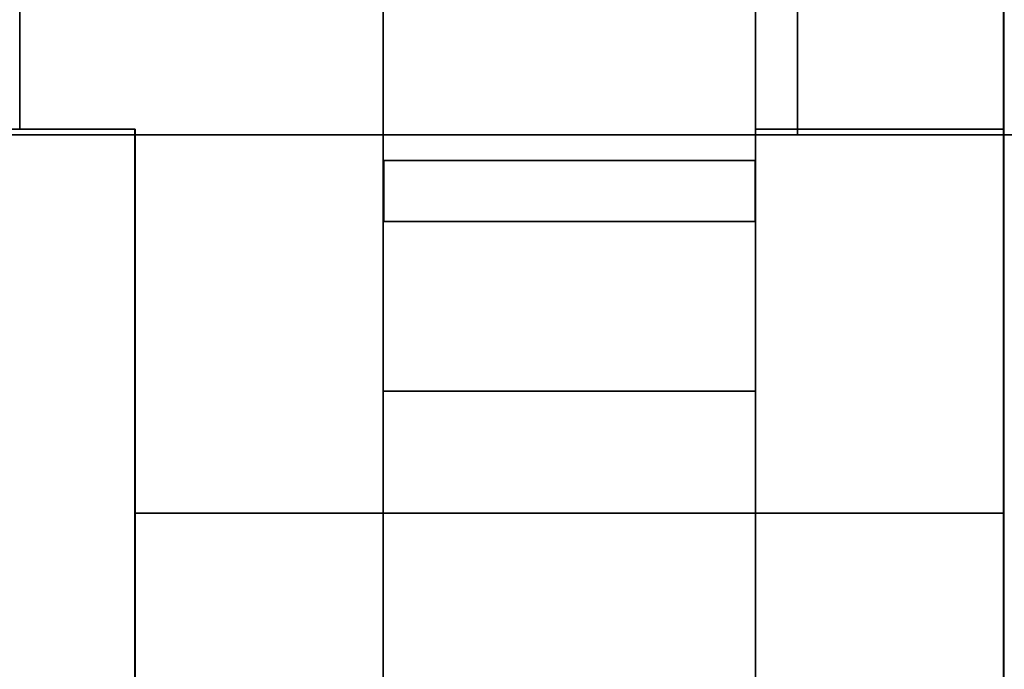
# Model space of a CAD drawing. Header units: millimetres. Extents: x -35 to 33166, y -35 to 31591.
# Tile 8 of 100: x 1381 to 1784, y 644 to 910. Entities that reach past the tile are written whole.
import ezdxf

# ---------------------------------------------------------------- set-up
doc = ezdxf.new("R2010")
doc.units = ezdxf.units.MM
doc.header["$LTSCALE"] = 25.4
doc.layers.get('0').update_dxf_attribs({"true_color": 0xffffff})
for name, color, linetype, true_color in [('end caps & lintels', 7, 'Continuous', 0xffa500), ('ICF - L1', 7, 'Continuous', 0xb4b464), ('ICF - L2', 7, 'Continuous', 0x64ff64)]:
    doc.layers.add(name, color=color, linetype=linetype, true_color=true_color)

# ---------------------------------------------------------------- blocks, each defined once
blk = doc.blocks.new('6XR35_90_C_Web')
for p, q in [((-76.07, -46.84, -12.5), (-76.07, 46.84, -12.5)), ((-76.07, 46.84, -12.5), (76.07, 46.84, -12.5)), ((76.07, 46.84, 12.5), (-76.07, 46.84, 12.5)), ((-76.07, 46.84, 12.5), (-76.07, -46.84, 12.5)), ((-76.07, 46.84, -12.5), (-76.07, 46.84, 12.5)), ((76.07, 46.84, -12.5), (76.07, -46.84, -12.5)), ((76.07, -46.84, 12.5), (76.07, 46.84, 12.5)), ((76.07, 46.84, 12.5), (76.07, 46.84, -12.5)), ((76.07, -46.84, -12.5), (-76.07, -46.84, -12.5)), ((-76.07, -46.84, 12.5), (76.07, -46.84, 12.5)), ((-76.07, -46.84, 12.5), (-76.07, -46.84, -12.5)), ((76.07, -46.84, -12.5), (76.07, -46.84, 12.5))]:
    blk.add_line(p, q)
blk = doc.blocks.new('Group8175')
for p, q in [((-254, -254, 457.2), (-254, -513.02, 457.2)), ((-254, -254, 0), (-254, -627.8, 0)), ((-355.6, -355.6, 457.2), (-402.8, -355.6, 457.2)), ((-402.8, -355.6, 0), (-355.6, -355.6, 0)), ((-355.6, -355.6, 0), (-355.6, -627.8, 0)), ((-355.6, -513.02, 457.2), (-355.6, -355.6, 457.2)), ((-355.6, -355.6, 457.2), (-355.6, -355.6, 0)), ((-254, -513.02, 366.53), (-355.6, -513.02, 366.53)), ((-355.6, -513.02, 366.53), (-355.6, -627.8, 366.53)), ((-355.6, -513.02, 457.2), (-355.6, -513.02, 366.53)), ((-254, -513.02, 457.2), (-355.6, -513.02, 457.2)), ((-254, -627.8, 366.53), (-254, -513.02, 366.53)), ((-254, -513.02, 366.53), (-254, -513.02, 457.2))]:
    blk.add_line(p, q)
blk = doc.blocks.new('Group8176')
for p, q in [((0, 0, 457.2), (0, -513.02, 457.2)), ((0, -627.8, 0), (0, 0, 0)), ((-101.6, -513.02, 457.2), (-101.6, -227.96, 457.2)), ((-101.6, -227.96, 0), (-101.6, -627.8, 0)), ((0, -513.02, 366.53), (-101.6, -513.02, 366.53)), ((-101.6, -513.02, 366.53), (-101.6, -627.8, 366.53)), ((-101.6, -513.02, 457.2), (-101.6, -513.02, 366.53)), ((0, -513.02, 457.2), (-101.6, -513.02, 457.2)), ((0, -627.8, 366.53), (0, -513.02, 366.53)), ((0, -513.02, 366.53), (0, -513.02, 457.2))]:
    blk.add_line(p, q)
blk = doc.blocks.new('6XR35_90_C_MSG#73')
for name in ['Group8176', 'Group8175']:
    blk.add_blockref(name, (0, 0))
at = {"extrusion": (9.17096e-16, 1, -1.15708e-14)}
blk.add_blockref('6XR35_90_C_Web', (177.8, 99.45, -381), dxfattribs=at)
at = {"extrusion": (9.17096e-16, 1, 1.15708e-14)}
blk.add_blockref('6XR35_90_C_Web', (177.8, 360.57, -381), dxfattribs=at)
blk = doc.blocks.new('Group7851')
for p, q in [((-627.8, -254, 457.2), (-254, -254, 457.2)), ((-627.8, -254, 0), (-254, -254, 0)), ((-355.6, -355.6, 457.2), (-627.8, -355.6, 457.2)), ((-627.8, -355.6, 0), (-355.6, -355.6, 0)), ((-355.6, -355.6, 0), (-355.6, -402.8, 0)), ((-355.6, -402.8, 457.2), (-355.6, -355.6, 457.2)), ((-355.6, -355.6, 457.2), (-355.6, -355.6, 0))]:
    blk.add_line(p, q)
blk = doc.blocks.new('Group7852')
for p, q in [((-627.8, 0, 0), (0, 0, 0)), ((-627.8, 0, 457.2), (0, 0, 457.2)), ((-627.8, -101.6, 0), (-227.79, -101.6, 0)), ((-627.8, -101.6, 457.2), (-227.79, -101.6, 457.2))]:
    blk.add_line(p, q)
blk = doc.blocks.new('6XR35_90_C_MSG#34')
for name in ['Group7852', 'Group7851']:
    blk.add_blockref(name, (0, 0))
at = {"extrusion": (1, -1.02405e-15, 1.15708e-14)}
blk.add_blockref('6XR35_90_C_Web', (-177.67, 358.96, -381), dxfattribs=at)
at = {"extrusion": (1, -1.02405e-15, -1.15708e-14)}
blk.add_blockref('6XR35_90_C_Web', (-177.67, 97.84, -381), dxfattribs=at)
blk = doc.blocks.new('Group8509')
for p, q in [((-513.02, -254, 0), (-513.02, -355.6, 0)), ((-513.02, -355.6, 457.2), (-513.02, -254, 457.2)), ((-513.02, -254, 457.2), (-513.02, -254, 0)), ((-513.02, -254, 0), (-254, -254, 0)), ((-513.02, -254, 457.2), (-254, -254, 457.2)), ((-254, -254, 0), (-254, -402.8, 0)), ((-254, -254, 457.2), (-254, -254, 0)), ((-254, -254, 457.2), (-254, -402.8, 457.2)), ((-513.02, -355.6, 0), (-513.02, -355.6, 457.2)), ((-513.02, -355.6, 0), (-355.6, -355.6, 0)), ((-355.6, -355.6, 457.2), (-513.02, -355.6, 457.2)), ((-355.6, -402.8, 0), (-355.6, -355.6, 0)), ((-355.6, -402.8, 457.2), (-355.6, -355.6, 457.2)), ((-355.6, -355.6, 457.2), (-355.6, -355.6, 0)), ((-254, -402.8, 457.2), (-355.6, -402.8, 457.2)), ((-355.6, -402.8, 457.2), (-355.6, -402.8, 0)), ((-355.6, -402.8, 0), (-254, -402.8, 0)), ((-254, -402.8, 0), (-254, -402.8, 457.2))]:
    blk.add_line(p, q)
blk = doc.blocks.new('Group8510')
for p, q in [((-513.02, -101.6, 457.2), (-513.02, 0, 457.2)), ((-513.02, 0, 457.2), (-513.02, 0, 0)), ((-513.02, 0, 0), (-513.02, -101.6, 0)), ((-513.02, 0, 457.2), (0, 0, 457.2)), ((-513.02, 0, 0), (0, 0, 0)), ((-513.02, -101.6, 0), (-513.02, -101.6, 457.2)), ((-513.02, -101.6, 0), (-227.79, -101.6, 0)), ((-513.02, -101.6, 457.2), (-227.79, -101.6, 457.2))]:
    blk.add_line(p, q)
blk = doc.blocks.new('6XR35_90_C_MSG#102')
for name in ['Group8510', 'Group8509']:
    blk.add_blockref(name, (0, 0))
at = {"extrusion": (1, -1.02405e-15, 1.15708e-14)}
blk.add_blockref('6XR35_90_C_Web', (-177.67, 358.96, -381), dxfattribs=at)
at = {"extrusion": (1, -1.02405e-15, -1.15708e-14)}
blk.add_blockref('6XR35_90_C_Web', (-177.67, 97.84, -381), dxfattribs=at)
blk = doc.blocks.new('Group8678')
for p, q in [((-402.8, -254, 0), (-402.8, -355.6, 0)), ((-402.8, -355.6, 457.2), (-402.8, -254, 457.2)), ((-402.8, -254, 457.2), (-402.8, -254, 0)), ((-254, -254, 0), (-402.8, -254, 0)), ((-254, -254, 457.2), (-402.8, -254, 457.2)), ((-254, -254, 0), (-254, -513.02, 0)), ((-254, -254, 457.2), (-254, -254, 0)), ((-254, -254, 457.2), (-254, -513.02, 457.2)), ((-402.8, -355.6, 0), (-402.8, -355.6, 457.2)), ((-355.6, -355.6, 0), (-402.8, -355.6, 0)), ((-355.6, -355.6, 457.2), (-402.8, -355.6, 457.2)), ((-355.6, -513.02, 457.2), (-355.6, -355.6, 457.2)), ((-355.6, -355.6, 457.2), (-355.6, -355.6, 0)), ((-355.6, -355.6, 0), (-355.6, -513.02, 0)), ((-355.6, -513.02, 0), (-254, -513.02, 0)), ((-254, -513.02, 457.2), (-355.6, -513.02, 457.2)), ((-355.6, -513.02, 457.2), (-355.6, -513.02, 0)), ((-254, -513.02, 0), (-254, -513.02, 457.2))]:
    blk.add_line(p, q)
blk = doc.blocks.new('Group8679')
for p, q in [((0, 0, 0), (0, -513.02, 0)), ((0, 0, 457.2), (0, -513.02, 457.2)), ((-101.6, -227.96, 0), (-101.6, -513.02, 0)), ((-101.6, -513.02, 457.2), (-101.6, -227.96, 457.2)), ((-101.6, -513.02, 0), (0, -513.02, 0)), ((0, -513.02, 457.2), (-101.6, -513.02, 457.2)), ((-101.6, -513.02, 457.2), (-101.6, -513.02, 0)), ((0, -513.02, 0), (0, -513.02, 457.2))]:
    blk.add_line(p, q)
blk = doc.blocks.new('6XR35_90_C_MSG#138')
for name in ['Group8679', 'Group8678']:
    blk.add_blockref(name, (0, 0))
at = {"extrusion": (9.17096e-16, 1, -1.15708e-14)}
blk.add_blockref('6XR35_90_C_Web', (177.8, 99.45, -381), dxfattribs=at)
at = {"extrusion": (9.17096e-16, 1, 1.15708e-14)}
blk.add_blockref('6XR35_90_C_Web', (177.8, 360.57, -381), dxfattribs=at)
blk = doc.blocks.new('Group#1517')
for p, q in [((-513.02, -355.6, 457.2), (-513.02, -254, 457.2)), ((-513.02, -254, 457.2), (-513.02, -254, 0)), ((-513.02, -254, 0), (-513.02, -355.6, 0)), ((-513.02, -254, 0), (-254, -254, 0)), ((-513.02, -254, 457.2), (-254, -254, 457.2)), ((-254, -254, 0), (-254, -402.8, 0)), ((-254, -254, 457.2), (-254, -254, 0)), ((-254, -254, 457.2), (-254, -402.8, 457.2)), ((-513.02, -355.6, 0), (-513.02, -355.6, 457.2)), ((-513.02, -355.6, 0), (-355.6, -355.6, 0)), ((-355.6, -355.6, 457.2), (-513.02, -355.6, 457.2)), ((-355.6, -402.8, 0), (-355.6, -355.6, 0)), ((-355.6, -402.8, 457.2), (-355.6, -355.6, 457.2)), ((-355.6, -355.6, 457.2), (-355.6, -355.6, 0)), ((-254, -402.8, 457.2), (-355.6, -402.8, 457.2)), ((-355.6, -402.8, 457.2), (-355.6, -402.8, 0)), ((-355.6, -402.8, 0), (-254, -402.8, 0)), ((-254, -402.8, 0), (-254, -402.8, 457.2))]:
    blk.add_line(p, q)
blk = doc.blocks.new('Group#1519')
for p, q in [((-513.02, -101.6, 457.2), (-513.02, 0, 457.2)), ((-513.02, 0, 457.2), (-513.02, 0, 0)), ((-513.02, -101.6, 0), (-513.02, 0, 0)), ((-513.02, 0, 457.2), (0, 0, 457.2)), ((-513.02, 0, 0), (0, 0, 0)), ((-513.02, -101.6, 0), (-513.02, -101.6, 457.2)), ((-227.79, -101.6, 457.2), (-513.02, -101.6, 457.2)), ((-513.02, -101.6, 0), (-227.79, -101.6, 0))]:
    blk.add_line(p, q)
blk = doc.blocks.new('6XR35_90_C_MSG#174')
for name in ['Group#1519', 'Group#1517']:
    blk.add_blockref(name, (0, 0))
at = {"extrusion": (1, -1.02405e-15, 1.15708e-14)}
blk.add_blockref('6XR35_90_C_Web', (-177.67, 358.96, -381), dxfattribs=at)
at = {"extrusion": (1, -1.02405e-15, -1.15708e-14)}
blk.add_blockref('6XR35_90_C_Web', (-177.67, 97.84, -381), dxfattribs=at)
blk = doc.blocks.new('Group9316')
for p, q in [((-402.8, -254, 0), (-402.8, -355.6, 0)), ((-402.8, -355.6, 457.2), (-402.8, -254, 457.2)), ((-402.8, -254, 457.2), (-402.8, -254, 0)), ((-254, -254, 0), (-402.8, -254, 0)), ((-254, -254, 457.2), (-402.8, -254, 457.2)), ((-254, -254, 0), (-254, -513.02, 0)), ((-254, -254, 457.2), (-254, -254, 0)), ((-254, -254, 457.2), (-254, -513.02, 457.2)), ((-402.8, -355.6, 0), (-402.8, -355.6, 457.2)), ((-355.6, -355.6, 0), (-402.8, -355.6, 0)), ((-355.6, -355.6, 457.2), (-402.8, -355.6, 457.2)), ((-355.6, -513.02, 457.2), (-355.6, -355.6, 457.2)), ((-355.6, -355.6, 457.2), (-355.6, -355.6, 0)), ((-355.6, -355.6, 0), (-355.6, -513.02, 0)), ((-355.6, -513.02, 0), (-254, -513.02, 0)), ((-254, -513.02, 457.2), (-355.6, -513.02, 457.2)), ((-355.6, -513.02, 457.2), (-355.6, -513.02, 0)), ((-254, -513.02, 0), (-254, -513.02, 457.2))]:
    blk.add_line(p, q)
blk = doc.blocks.new('Group9317')
for p, q in [((0, 0, 0), (0, -513.02, 0)), ((0, 0, 457.2), (0, -513.02, 457.2)), ((-101.6, -513.02, 457.2), (-101.6, -227.96, 457.2)), ((-101.6, -227.96, 0), (-101.6, -513.02, 0)), ((-101.6, -513.02, 0), (0, -513.02, 0)), ((0, -513.02, 457.2), (-101.6, -513.02, 457.2)), ((-101.6, -513.02, 457.2), (-101.6, -513.02, 0)), ((0, -513.02, 0), (0, -513.02, 457.2))]:
    blk.add_line(p, q)
blk = doc.blocks.new('6XR35_90_C_MSG#211')
for name in ['Group9317', 'Group9316']:
    blk.add_blockref(name, (0, 0))
at = {"extrusion": (9.17096e-16, 1, -1.15708e-14)}
blk.add_blockref('6XR35_90_C_Web', (177.8, 99.45, -381), dxfattribs=at)
at = {"extrusion": (9.17096e-16, 1, 1.15708e-14)}
blk.add_blockref('6XR35_90_C_Web', (177.8, 360.57, -381), dxfattribs=at)
blk = doc.blocks.new('Group#3580')
for p, q in [((-627.8, -254, 358.07), (-513.02, -254, 358.07)), ((-627.8, -254, 457.2), (-254, -254, 457.2)), ((-513.02, -254, 358.07), (-513.02, -355.6, 358.07)), ((-513.02, -254, 358.07), (-513.02, -254, 0)), ((-513.02, -254, 0), (-513.02, -355.6, 0)), ((-513.02, -254, 0), (-254, -254, 0)), ((-513.02, -355.6, 358.07), (-627.8, -355.6, 358.07)), ((-355.6, -355.6, 457.2), (-627.8, -355.6, 457.2)), ((-513.02, -355.6, 0), (-513.02, -355.6, 358.07)), ((-513.02, -355.6, 0), (-355.6, -355.6, 0)), ((-355.6, -355.6, 0), (-355.6, -402.8, 0)), ((-355.6, -402.8, 457.2), (-355.6, -355.6, 457.2)), ((-355.6, -355.6, 457.2), (-355.6, -355.6, 0))]:
    blk.add_line(p, q)
blk = doc.blocks.new('Group#3581')
for p, q in [((-627.8, 0, 358.07), (-513.02, 0, 358.07)), ((-627.8, 0, 457.2), (0, 0, 457.2)), ((-513.02, 0, 0), (-513.02, -101.6, 0)), ((-513.02, -101.6, 358.07), (-513.02, 0, 358.07)), ((-513.02, 0, 358.07), (-513.02, 0, 0)), ((0, 0, 0), (-513.02, 0, 0)), ((-513.02, -101.6, 358.07), (-627.8, -101.6, 358.07)), ((-227.79, -101.6, 457.2), (-627.8, -101.6, 457.2)), ((-513.02, -101.6, 0), (-513.02, -101.6, 358.07)), ((-513.02, -101.6, 0), (-227.79, -101.6, 0))]:
    blk.add_line(p, q)
blk = doc.blocks.new('6XR35_90_C_MSG#244')
for name in ['Group#3581', 'Group#3580']:
    blk.add_blockref(name, (0, 0))
at = {"extrusion": (1, -1.02405e-15, 1.15708e-14)}
blk.add_blockref('6XR35_90_C_Web', (-177.67, 358.96, -381), dxfattribs=at)
at = {"extrusion": (1, -1.02405e-15, -1.15708e-14)}
blk.add_blockref('6XR35_90_C_Web', (-177.67, 97.84, -381), dxfattribs=at)
blk = doc.blocks.new('Group#4038')
for p, q in [((-254, -254, 0), (-254, -627.8, 0)), ((-254, -254, 457.2), (-254, -627.8, 457.2)), ((-355.6, -355.6, 457.2), (-402.8, -355.6, 457.2)), ((-402.8, -355.6, 0), (-355.6, -355.6, 0)), ((-355.6, -627.8, 457.2), (-355.6, -355.6, 457.2)), ((-355.6, -355.6, 457.2), (-355.6, -355.6, 0)), ((-355.6, -355.6, 0), (-355.6, -627.8, 0))]:
    blk.add_line(p, q)
blk = doc.blocks.new('Group#4039')
for p, q in [((0, 0, 0), (0, -355.6, 0)), ((0, 0, 457.2), (0, -355.6, 457.2)), ((-0.01, -355.6, 98.33), (-0.01, -0.02, 98.33)), ((-0.01, -0.02, 250.87), (-0.01, -355.6, 250.87)), ((-101.6, -227.96, 98.33), (-101.6, -355.6, 98.33)), ((-101.6, -355.6, 250.87), (-101.6, -227.96, 250.87)), ((-101.6, -227.96, 0), (-101.6, -355.6, 0)), ((-101.6, -355.6, 457.2), (-101.6, -227.96, 457.2)), ((-101.6, -355.6, 98.33), (-101.6, -355.6, 0)), ((-101.6, -355.6, 0), (0, -355.6, 0)), ((-0.01, -355.6, 98.33), (-101.6, -355.6, 98.33)), ((-0.01, -355.6, 250.87), (-101.6, -355.6, 250.87)), ((0, -355.6, 457.2), (-101.6, -355.6, 457.2)), ((-101.6, -355.6, 457.2), (-101.6, -355.6, 250.87)), ((0, -355.6, 0), (-0.01, -355.6, 98.33)), ((-0.01, -355.6, 98.33), (-0.01, -355.6, 250.87)), ((-0.01, -355.6, 250.87), (0, -355.6, 457.2))]:
    blk.add_line(p, q)
blk = doc.blocks.new('Group#4040')
for p, q in [((-0.01, -355.62, 98.33), (-101.6, -355.62, 98.33)), ((-101.6, -355.62, 98.33), (-101.6, -627.8, 98.33)), ((-101.6, -355.62, 0), (-101.6, -355.62, 98.33)), ((-0.01, -355.62, 0), (-101.6, -355.62, 0)), ((-101.6, -355.62, 0), (-101.6, -627.8, 0)), ((-0.01, -627.8, 98.33), (-0.01, -355.62, 98.33)), ((-0.01, -355.62, 98.33), (-0.01, -355.62, 0)), ((0, -627.8, 0), (-0.01, -355.62, 0))]:
    blk.add_line(p, q)
blk = doc.blocks.new('Group#4041')
for p, q in [((-101.6, -355.6, 457.2), (0, -355.6, 457.2)), ((-101.6, -355.62, 250.87), (-101.6, -355.6, 457.2)), ((-101.6, -355.6, 457.2), (-101.6, -627.8, 457.2)), ((-101.6, -355.62, 250.87), (-0.01, -355.62, 250.87)), ((-101.6, -627.8, 250.87), (-101.6, -355.62, 250.87)), ((0, -355.6, 457.2), (-0.01, -355.62, 250.87)), ((-0.01, -355.62, 250.87), (-0.01, -627.8, 250.87)), ((0, -355.6, 457.2), (0, -627.8, 457.2))]:
    blk.add_line(p, q)
blk = doc.blocks.new('Group#4043')
for p, q in [((-76.07, -1.12, -12.5), (-76.07, -1.12, 12.5)), ((-76.07, -1.12, 12.5), (76.07, -1.12, 12.5)), ((76.07, -1.12, -12.5), (-76.07, -1.12, -12.5)), ((-76.07, -1.12, 12.5), (-76.07, -46.84, 12.5)), ((-76.07, -1.12, -12.5), (-76.07, -46.84, -12.5)), ((76.07, -1.12, 12.5), (76.07, -1.12, -12.5)), ((76.07, -1.12, 12.5), (76.07, -46.84, 12.5)), ((76.07, -1.12, -12.5), (76.07, -46.84, -12.5)), ((-76.07, -46.84, -12.5), (-76.07, -46.84, 12.5)), ((-76.07, -46.84, -12.5), (76.07, -46.84, -12.5)), ((-76.07, -46.84, 12.5), (76.07, -46.84, 12.5)), ((76.07, -46.84, -12.5), (76.07, -46.84, 12.5))]:
    blk.add_line(p, q)
blk = doc.blocks.new('6XR35_90_C_MSG#284')
for name in ['Group#4039', 'Group#4038', 'Group#4041', 'Group#4040']:
    blk.add_blockref(name, (0, 0))
at = {"extrusion": (9.17096e-16, 1, 1.15708e-14)}
blk.add_blockref('6XR35_90_C_Web', (177.8, 360.57, -381), dxfattribs=at)
at = {"extrusion": (9.17096e-16, 1, -1.15708e-14)}
blk.add_blockref('Group#4043', (177.8, 99.45, -381), dxfattribs=at)
blk = doc.blocks.new('Group3573')
at = {"layer": 'ICF - L1'}
for name, p in [('6XR35_90_C_MSG#73', (1783.51, 1221.02, 357.2)), ('6XR35_90_C_MSG#138', (1783.51, 1221.02, 1271.6)), ('6XR35_90_C_MSG#211', (1783.51, 1221.02, 2186)), ('6XR35_90_C_MSG#284', (1783.51, 1221.02, 3100.4))]:
    blk.add_blockref(name, p, dxfattribs=at)
at = {"layer": 'ICF - L1', "extrusion": (0, 0, -1), "zscale": -1, "rotation": 89.99999999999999}
for name, p in [('6XR35_90_C_MSG#34', (-1783.51, 1221.02, 100)), ('6XR35_90_C_MSG#102', (-1783.51, 1221.02, -814.4)), ('6XR35_90_C_MSG#174', (-1783.51, 1221.02, -1728.8)), ('6XR35_90_C_MSG#244', (-1783.51, 1221.02, -2643.2))]:
    blk.add_blockref(name, p, dxfattribs=at)
blk = doc.blocks.new('Group9671')
for p, q in [((-355.6, 1071.3, 0), (-355.6, 614.1, 457.2)), ((-355.6, 1071.3, 0), (-355.6, 0, 0)), ((-355.6, 614.1, 457.2), (-254, 614.1, 457.2)), ((-355.6, 0, 457.2), (-355.6, 614.1, 457.2))]:
    blk.add_line(p, q)
blk = doc.blocks.new('6XR35_96_S#1_CUT_52_625_MSG')
blk.add_blockref('Group9671', (0, 0))
blk = doc.blocks.new('Group#4322')
for p, q in [((-355.6, 0, 0), (-355.6, 1741.7, 0)), ((-355.6, 1477.7, 457.2), (-355.6, 0, 457.2))]:
    blk.add_line(p, q)
blk = doc.blocks.new('6XR35_96_S#1_CUT_68_625_MSG')
blk.add_blockref('Group#4322', (0, 0))
blk = doc.blocks.new('Group9837')
for p, q in [((-254, 1020.5, 0), (-355.6, 1020.5, 0)), ((-355.6, 1020.5, 0), (-355.6, 563.3, 457.2)), ((-355.6, 1020.5, 0), (-355.6, 0, 0))]:
    blk.add_line(p, q)
blk = doc.blocks.new('6XR35_96_S#1_CUT_68_625_MSG#1')
blk.add_blockref('Group9837', (0, 0))
blk = doc.blocks.new('Group9724')
for p, q in [((-513.02, -355.6, 457.2), (-513.02, -254, 457.2)), ((-513.02, -254, 457.2), (-513.02, -254, 0)), ((-513.02, -254, 0), (-513.02, -355.6, 0)), ((-513.02, -254, 0), (-254, -254, 0)), ((-513.02, -254, 457.2), (-254, -254, 457.2)), ((-254, -254, 0), (-254, -402.8, 0)), ((-254, -254, 457.2), (-254, -254, 0)), ((-254, -254, 457.2), (-254, -402.8, 457.2)), ((-513.02, -355.6, 0), (-513.02, -355.6, 457.2)), ((-513.02, -355.6, 0), (-355.6, -355.6, 0)), ((-355.6, -355.6, 457.2), (-513.02, -355.6, 457.2)), ((-355.6, -402.8, 0), (-355.6, -355.6, 0)), ((-355.6, -402.8, 457.2), (-355.6, -355.6, 457.2)), ((-355.6, -355.6, 457.2), (-355.6, -355.6, 0)), ((-254, -402.8, 457.2), (-355.6, -402.8, 457.2)), ((-355.6, -402.8, 457.2), (-355.6, -402.8, 0)), ((-355.6, -402.8, 0), (-254, -402.8, 0)), ((-254, -402.8, 0), (-254, -402.8, 457.2))]:
    blk.add_line(p, q)
blk = doc.blocks.new('Group9725')
for p, q in [((-513.02, -101.6, 457.2), (-513.02, 0, 457.2)), ((-513.02, 0, 457.2), (-513.02, 0, 0)), ((-513.02, 0, 0), (-513.02, -101.6, 0)), ((-513.02, 0, 0), (0, 0, 0)), ((-513.02, 0, 457.2), (0, 0, 457.2)), ((-513.02, -101.6, 0), (-513.02, -101.6, 457.2)), ((-513.02, -101.6, 0), (-227.79, -101.6, 0)), ((-513.02, -101.6, 457.2), (-227.79, -101.6, 457.2))]:
    blk.add_line(p, q)
blk = doc.blocks.new('6XR35_90_C#3_MSG#49')
for name in ['Group9725', 'Group9724']:
    blk.add_blockref(name, (0, 0))
at = {"extrusion": (1, -1.02405e-15, 1.15708e-14)}
blk.add_blockref('6XR35_90_C_Web', (-177.67, 358.96, -381), dxfattribs=at)
at = {"extrusion": (1, -1.02405e-15, -1.15708e-14)}
blk.add_blockref('6XR35_90_C_Web', (-177.67, 97.84, -381), dxfattribs=at)
blk = doc.blocks.new('Group#3801')
for p, q in [((-402.81, 0, 0), (-402.81, -101.6, 0)), ((-402.81, -101.6, 457.2), (-402.81, 0, 457.2)), ((-402.81, 0, 457.2), (-402.81, 0, 0)), ((-402.81, 0, 0), (0, 0, 0)), ((0, 0, 457.2), (-402.81, 0, 457.2))]:
    blk.add_line(p, q)
blk = doc.blocks.new('6XR35_90_C#3_FC_mlmx2_MSG')
blk.add_blockref('Group#3801', (0, 0))
blk = doc.blocks.new('Group#3787')
for p, q in [((-627.8, -254, 0), (-254, -254, 0)), ((-627.8, -254, 457.2), (-254, -254, 457.2)), ((-627.8, -355.6, 0), (-355.6, -355.6, 0)), ((-355.6, -355.6, 457.2), (-627.8, -355.6, 457.2)), ((-355.6, -355.6, 0), (-355.6, -402.8, 0)), ((-355.6, -402.8, 457.2), (-355.6, -355.6, 457.2)), ((-355.6, -355.6, 457.2), (-355.6, -355.6, 0)), ((-254, -402.8, 457.2), (-355.6, -402.8, 457.2)), ((-355.6, -402.8, 457.2), (-355.6, -402.8, 0)), ((-355.6, -402.8, 0), (-254, -402.8, 0))]:
    blk.add_line(p, q)
blk = doc.blocks.new('Group#3792')
for p, q in [((-627.8, 0, 0), (0, 0, 0)), ((-627.8, 0, 457.2), (0, 0, 457.2)), ((-627.8, -101.6, 0), (-227.79, -101.6, 0)), ((-627.8, -101.6, 457.2), (-227.79, -101.6, 457.2))]:
    blk.add_line(p, q)
blk = doc.blocks.new('6XR35_90_C#3_MSG#19')
for name in ['Group#3792', 'Group#3787']:
    blk.add_blockref(name, (0, 0))
at = {"extrusion": (1, -1.02405e-15, 1.15708e-14)}
blk.add_blockref('6XR35_90_C_Web', (-177.67, 358.96, -381), dxfattribs=at)
at = {"extrusion": (1, -1.02405e-15, -1.15708e-14)}
blk.add_blockref('6XR35_90_C_Web', (-177.67, 97.84, -381), dxfattribs=at)
blk = doc.blocks.new('Group9462')
for p, q in [((-254, -254, 0), (-254, -627.8, 0)), ((-254, -254, 457.2), (-254, -513.02, 457.2)), ((-355.6, -355.6, 457.2), (-402.81, -355.6, 457.2)), ((-402.81, -355.6, 0), (-355.6, -355.6, 0)), ((-355.6, -513.02, 457.2), (-355.6, -355.6, 457.2)), ((-355.6, -355.6, 457.2), (-355.6, -355.6, 0)), ((-355.6, -355.6, 0), (-355.6, -627.8, 0)), ((-254, -513.02, 233.93), (-355.6, -513.02, 233.93)), ((-355.6, -513.02, 233.93), (-355.6, -627.8, 233.93)), ((-355.6, -513.02, 457.2), (-355.6, -513.02, 233.93)), ((-254, -513.02, 457.2), (-355.6, -513.02, 457.2)), ((-254, -627.8, 233.93), (-254, -513.02, 233.93)), ((-254, -513.02, 233.93), (-254, -513.02, 457.2))]:
    blk.add_line(p, q)
blk = doc.blocks.new('Group9463')
for p, q in [((0, 0, 0), (0, -627.8, 0)), ((0, 0, 457.2), (0, -513.02, 457.2)), ((-101.6, -227.96, 0), (-101.6, -627.8, 0)), ((-101.6, -513.02, 457.2), (-101.6, -227.96, 457.2)), ((-101.6, -513.02, 233.93), (0, -513.02, 233.93)), ((-101.6, -513.02, 233.93), (-101.6, -627.8, 233.93)), ((0, -513.02, 457.2), (-101.6, -513.02, 457.2)), ((-101.6, -513.02, 457.2), (-101.6, -513.02, 233.93)), ((0, -627.8, 233.93), (0, -513.02, 233.93)), ((0, -513.02, 233.93), (0, -513.02, 457.2))]:
    blk.add_line(p, q)
blk = doc.blocks.new('6XR35_90_C#3_MSG#40')
for name in ['Group9463', 'Group9462']:
    blk.add_blockref(name, (0, 0))
at = {"extrusion": (9.17096e-16, 1, -1.15708e-14)}
blk.add_blockref('6XR35_90_C_Web', (177.8, 99.45, -381), dxfattribs=at)
at = {"extrusion": (9.17096e-16, 1, 1.15708e-14)}
blk.add_blockref('6XR35_90_C_Web', (177.8, 360.57, -381), dxfattribs=at)
blk = doc.blocks.new('Group9895')
for p, q in [((-402.8, -254, 0), (-402.8, -355.6, 0)), ((-402.8, -355.6, 457.2), (-402.8, -254, 457.2)), ((-402.8, -254, 457.2), (-402.8, -254, 0)), ((-254, -254, 0), (-402.8, -254, 0)), ((-254, -254, 457.2), (-402.8, -254, 457.2)), ((-254, -254, 457.2), (-254, -254, 0)), ((-254, -254, 457.2), (-254, -513.02, 457.2)), ((-254, -254, 0), (-254, -513.02, 0)), ((-402.8, -355.6, 0), (-402.8, -355.6, 457.2)), ((-355.6, -355.6, 0), (-402.8, -355.6, 0)), ((-355.6, -355.6, 457.2), (-402.8, -355.6, 457.2)), ((-355.6, -513.02, 457.2), (-355.6, -355.6, 457.2)), ((-355.6, -355.6, 457.2), (-355.6, -355.6, 0)), ((-355.6, -355.6, 0), (-355.6, -513.02, 0)), ((-355.6, -513.02, 0), (-254, -513.02, 0)), ((-254, -513.02, 457.2), (-355.6, -513.02, 457.2)), ((-355.6, -513.02, 457.2), (-355.6, -513.02, 0)), ((-254, -513.02, 0), (-254, -513.02, 457.2))]:
    blk.add_line(p, q)
blk = doc.blocks.new('Group9896')
for p, q in [((0, 0, 0), (0, -513.02, 0)), ((0, 0, 457.2), (0, -513.02, 457.2)), ((-101.6, -227.96, 0), (-101.6, -513.02, 0)), ((-101.6, -513.02, 457.2), (-101.6, -227.96, 457.2)), ((-101.6, -513.02, 0), (0, -513.02, 0)), ((0, -513.02, 457.2), (-101.6, -513.02, 457.2)), ((-101.6, -513.02, 457.2), (-101.6, -513.02, 0)), ((0, -513.02, 0), (0, -513.02, 457.2))]:
    blk.add_line(p, q)
blk = doc.blocks.new('6XR35_90_C#3_MSG#61')
for name in ['Group9896', 'Group9895']:
    blk.add_blockref(name, (0, 0))
at = {"extrusion": (9.17096e-16, 1, -1.15708e-14)}
blk.add_blockref('6XR35_90_C_Web', (177.8, 99.45, -381), dxfattribs=at)
at = {"extrusion": (9.17096e-16, 1, 1.15708e-14)}
blk.add_blockref('6XR35_90_C_Web', (177.8, 360.57, -381), dxfattribs=at)
blk = doc.blocks.new('Group#4807')
for p, q in [((0, 0, 0), (0, -402.81, 0)), ((0, -402.81, 457.2), (0, 0, 457.2)), ((0, -402.81, 457.2), (-101.6, -402.81, 457.2)), ((-101.6, -402.81, 0), (0, -402.81, 0)), ((0, -402.81, 0), (0, -402.81, 457.2))]:
    blk.add_line(p, q)
blk = doc.blocks.new('6XR35_90_C#3_FC_3awahn_MSG')
blk.add_blockref('Group#4807', (0, 0))
blk = doc.blocks.new('Group10172')
for p, q in [((-254, -254, 0), (-254, -513.02, 0)), ((-254, -254, 457.2), (-254, -627.8, 457.2)), ((-355.6, -355.6, 457.2), (-402.81, -355.6, 457.2)), ((-402.81, -355.6, 0), (-355.6, -355.6, 0)), ((-355.6, -627.8, 457.2), (-355.6, -355.6, 457.2)), ((-355.6, -355.6, 457.2), (-355.6, -355.6, 0)), ((-355.6, -355.6, 0), (-355.6, -513.02, 0)), ((-355.6, -513.02, 0), (-254, -513.02, 0)), ((-254, -513.02, 232.67), (-355.6, -513.02, 232.67)), ((-355.6, -513.02, 232.67), (-355.6, -513.02, 0)), ((-355.6, -627.8, 232.67), (-355.6, -513.02, 232.67)), ((-254, -513.02, 0), (-254, -513.02, 232.67)), ((-254, -513.02, 232.67), (-254, -627.8, 232.67))]:
    blk.add_line(p, q)
blk = doc.blocks.new('Group10173')
for p, q in [((0, 0, 0), (0, -513.02, 0)), ((0, 0, 457.2), (0, -627.8, 457.2)), ((-101.6, -227.96, 0), (-101.6, -513.02, 0)), ((-101.6, -627.8, 457.2), (-101.6, -227.96, 457.2)), ((0, -513.02, 232.67), (-101.6, -513.02, 232.67)), ((-101.6, -513.02, 232.67), (-101.6, -513.02, 0)), ((-101.6, -513.02, 0), (0, -513.02, 0)), ((-101.6, -627.8, 232.67), (-101.6, -513.02, 232.67)), ((0, -513.02, 0), (0, -513.02, 232.67)), ((0, -513.02, 232.67), (0, -627.8, 232.67))]:
    blk.add_line(p, q)
blk = doc.blocks.new('6XR35_90_C#3_MSG#79')
for name in ['Group10173', 'Group10172']:
    blk.add_blockref(name, (0, 0))
at = {"extrusion": (9.17096e-16, 1, -1.15708e-14)}
blk.add_blockref('6XR35_90_C_Web', (177.8, 99.45, -381), dxfattribs=at)
at = {"extrusion": (9.17096e-16, 1, 1.15708e-14)}
blk.add_blockref('6XR35_90_C_Web', (177.8, 360.57, -381), dxfattribs=at)
blk = doc.blocks.new('Group10449')
for p, q in [((-358.02, -254, 124.2), (-627.8, -254, 124.2)), ((-627.8, -254, 0), (-254, -254, 0)), ((-358.02, -355.6, 457.2), (-358.02, -254, 457.2)), ((-358.02, -254, 457.2), (-358.02, -254, 124.2)), ((-358.02, -254, 124.2), (-358.02, -355.6, 124.2)), ((-358.02, -254, 457.2), (-254, -254, 457.2)), ((-627.8, -355.6, 124.2), (-358.02, -355.6, 124.2)), ((-627.8, -355.6, 0), (-355.6, -355.6, 0)), ((-358.02, -355.6, 124.2), (-358.02, -355.6, 457.2)), ((-355.6, -355.6, 457.2), (-358.02, -355.6, 457.2)), ((-355.6, -355.6, 0), (-355.6, -402.81, 0)), ((-355.6, -402.81, 457.2), (-355.6, -355.6, 457.2)), ((-355.6, -355.6, 457.2), (-355.6, -355.6, 0))]:
    blk.add_line(p, q)
blk = doc.blocks.new('Group10450')
for p, q in [((-358.02, 0, 124.2), (-627.8, 0, 124.2)), ((-627.8, 0, 0), (0, 0, 0)), ((-358.02, -101.6, 457.2), (-358.02, 0, 457.2)), ((-358.02, 0, 457.2), (-358.02, 0, 124.2)), ((-358.02, 0, 124.2), (-358.02, -101.6, 124.2)), ((-358.02, 0, 457.2), (-2.42, 0, 457.2)), ((-627.8, -101.6, 124.2), (-358.02, -101.6, 124.2)), ((-627.8, -101.6, 0), (-227.79, -101.6, 0)), ((-358.02, -101.6, 124.2), (-358.02, -101.6, 457.2)), ((-227.79, -101.6, 457.2), (-358.02, -101.6, 457.2))]:
    blk.add_line(p, q)
blk = doc.blocks.new('Group#4854')
for p, q in [((-76.07, 26.36, 12.5), (76.07, 26.36, 12.5)), ((76.07, 26.36, -12.5), (-76.07, 26.36, -12.5)), ((-76.07, 26.36, -12.5), (-76.07, 26.36, 12.5)), ((-76.07, -46.84, -12.5), (-76.07, 26.36, -12.5)), ((-76.07, -46.84, 12.5), (-76.07, 26.36, 12.5)), ((76.07, 26.36, 12.5), (76.07, 26.36, -12.5)), ((76.07, -46.84, -12.5), (76.07, 26.36, -12.5)), ((76.07, -46.84, 12.5), (76.07, 26.36, 12.5)), ((-76.07, -46.84, -12.5), (76.07, -46.84, -12.5)), ((76.07, -46.84, 12.5), (-76.07, -46.84, 12.5)), ((-76.07, -46.84, 12.5), (-76.07, -46.84, -12.5)), ((76.07, -46.84, 12.5), (76.07, -46.84, -12.5))]:
    blk.add_line(p, q)
blk = doc.blocks.new('6XR35_90_C#3_MSG#102')
for name in ['Group10450', 'Group10449']:
    blk.add_blockref(name, (0, 0))
at = {"extrusion": (1, -1.02405e-15, -1.15708e-14)}
blk.add_blockref('Group#4854', (-177.67, 97.84, -381), dxfattribs=at)
blk = doc.blocks.new('Group#5030')
for p, q in [((-254, -254, 411.82), (-402.81, -254, 263.01)), ((-402.81, -254, 263.01), (-402.81, -355.6, 263.01)), ((-402.81, -254, 263.01), (-402.81, -254, 0)), ((-402.81, -254, 0), (-402.81, -355.6, 0)), ((-254, -254, 0), (-402.81, -254, 0)), ((-254, -358.02, 411.82), (-254, -254, 411.82)), ((-254, -254, 0), (-254, -358.02, 0)), ((-254, -254, 411.82), (-254, -254, 0)), ((-402.81, -355.6, 263.01), (-355.6, -355.6, 310.22)), ((-402.81, -355.6, 0), (-402.81, -355.6, 263.01)), ((-402.81, -355.6, 0), (-355.6, -355.6, 0)), ((-355.6, -355.6, 310.22), (-355.6, -358.02, 310.22)), ((-355.6, -355.6, 0), (-355.6, -358.02, 0)), ((-355.6, -355.6, 310.22), (-355.6, -355.6, 0)), ((-355.6, -358.02, 310.22), (-254, -358.02, 411.82)), ((-355.6, -358.02, 0), (-254, -358.02, 0)), ((-355.6, -358.02, 310.22), (-355.6, -358.02, 0)), ((-254, -358.02, 0), (-254, -358.02, 411.82))]:
    blk.add_line(p, q)
blk = doc.blocks.new('Group#5031')
for p, q in [((0, -2.42, 0), (0, -358.02, 0)), ((0, -2.42, 457.2), (0, -358.02, 457.2)), ((-101.6, -358.02, 457.2), (-101.6, -227.96, 457.2)), ((-101.6, -227.96, 0), (-101.6, -358.02, 0)), ((-101.6, -358.02, 0), (0, -358.02, 0)), ((0, -358.02, 457.2), (-101.6, -358.02, 457.2)), ((-101.6, -358.02, 457.2), (-101.6, -358.02, 0)), ((0, -358.02, 0), (0, -358.02, 457.2))]:
    blk.add_line(p, q)
blk = doc.blocks.new('6XR35_90_C#3_MSG#112')
for name in ['Group#5031', 'Group#5030']:
    blk.add_blockref(name, (0, 0))
blk = doc.blocks.new('Group#5044')
for p, q in [((-358.02, 0, 208.62), (-358.02, -101.6, 107.02)), ((-358.02, 0, 208.62), (-358.02, 0, 0)), ((-358.02, 0, 0), (-358.02, -101.6, 0)), ((-2.42, 0, 208.62), (-358.02, 0, 208.62)), ((-358.02, 0, 0), (-2.42, 0, 0)), ((-358.02, -101.6, 0), (-358.02, -101.6, 107.02)), ((-358.02, -101.6, 107.02), (-227.79, -101.6, 107.02)), ((-358.02, -101.6, 0), (-227.79, -101.6, 0))]:
    blk.add_line(p, q)
blk = doc.blocks.new('6XR35_96_S_CUT_14_0_MSG#4')
blk.add_blockref('Group#5044', (0, 0))
blk = doc.blocks.new('Group3664')
at = {"layer": 'ICF - L2'}
for name, p, rotation in [('6XR35_90_C#3_FC_mlmx2_MSG', (977.91, 865.42, 3557.6), 180), ('6XR35_96_S#1_CUT_68_625_MSG', (2719.6, 1218.6, 6425), 90), ('6XR35_96_S#1_CUT_52_625_MSG', (2313.2, 1218.6, 6882.2), 90), ('6XR35_96_S#1_CUT_68_625_MSG#1', (2719.6, 1218.6, 7339.4), 90)]:
    blk.add_blockref(name, p, dxfattribs=dict(at, rotation=rotation))
at = {"layer": 'ICF - L2', "extrusion": (0, 0, -1), "zscale": -1}
for name, p, rotation in [('6XR35_90_C#3_FC_3awahn_MSG', (-977.91, 865.42, -4929.2), 270), ('6XR35_90_C#3_MSG#102', (-1783.52, 1221.02, -6300.8), 89.99999999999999), ('6XR35_90_C#3_MSG#49', (-1783.52, 1221.02, -4472), 89.99999999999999), ('6XR35_90_C#3_MSG#19', (-1783.52, 1221.02, -3557.6), 89.99999999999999), ('6XR35_90_C#3_MSG#49', (-1783.52, 1221.02, -5386.4), 89.99999999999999), ('6XR35_96_S_CUT_14_0_MSG#4', (-1783.52, 1221.02, -7215.2), 89.99999999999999)]:
    blk.add_blockref(name, p, dxfattribs=dict(at, rotation=rotation))
at = {"layer": 'ICF - L2'}
for name, p in [('6XR35_90_C#3_MSG#40', (1783.52, 1221.02, 4014.8)), ('6XR35_90_C#3_MSG#79', (1783.52, 1221.02, 5843.6)), ('6XR35_90_C#3_MSG#112', (1783.52, 1221.02, 6758)), ('6XR35_90_C#3_MSG#61', (1783.52, 1221.02, 4929.2))]:
    blk.add_blockref(name, p, dxfattribs=at)
blk = doc.blocks.new('Group4865')
for p, q in [((1529.52, 321.274, 4250), (1529.52, 758, 4250)), ((1529.52, 758, 4250), (1529.52, 758, 4187)), ((1529.52, 758, 4187), (1529.52, 321.274, 4187)), ((1529.52, 758, 4250), (1681.92, 758, 4250)), ((1529.52, 758, 4187), (1681.92, 758, 4187)), ((1681.92, 321.274, 4250), (1681.92, 758, 4250)), ((1681.92, 758, 4187), (1681.92, 321.274, 4187)), ((1681.92, 758, 4250), (1681.92, 758, 4187))]:
    blk.add_line(p, q)
blk = doc.blocks.new('Group4866')
for p, q in [((1529.52, 708, 4707.2), (1529.52, 758, 4707.2)), ((1529.52, 758, 4707.2), (1529.52, 758, 4250)), ((1529.52, 758, 4250), (1529.52, 708, 4250)), ((1529.52, 758, 4707.2), (1681.92, 758, 4707.2)), ((1529.52, 758, 4250), (1681.92, 758, 4250)), ((1681.92, 758, 4250), (1681.92, 708, 4250)), ((1681.92, 758, 4707.2), (1681.92, 758, 4250)), ((1681.92, 708, 4707.2), (1681.92, 758, 4707.2)), ((1529.52, 708, 4250), (1529.52, 708, 4707.2)), ((1681.92, 708, 4250), (1529.52, 708, 4250)), ((1529.52, 708, 4707.2), (1681.92, 708, 4707.2)), ((1681.92, 708, 4250), (1681.92, 708, 4707.2))]:
    blk.add_line(p, q)
blk = doc.blocks.new('Group4867')
for p, q in [((1529.52, 708, 5164.4), (1529.52, 758, 5164.4)), ((1529.52, 758, 5164.4), (1529.52, 758, 4707.2)), ((1529.52, 758, 4707.2), (1529.52, 708, 4707.2)), ((1529.52, 758, 5164.4), (1681.92, 758, 5164.4)), ((1529.52, 758, 4707.2), (1681.92, 758, 4707.2)), ((1681.92, 758, 4707.2), (1681.92, 708, 4707.2)), ((1681.92, 758, 5164.4), (1681.92, 758, 4707.2)), ((1681.92, 708, 5164.4), (1681.92, 758, 5164.4)), ((1529.52, 708, 4707.2), (1529.52, 708, 5164.4)), ((1681.92, 708, 4707.2), (1529.52, 708, 4707.2)), ((1529.52, 708, 5164.4), (1681.92, 708, 5164.4)), ((1681.92, 708, 4707.2), (1681.92, 708, 5164.4))]:
    blk.add_line(p, q)
blk = doc.blocks.new('Group4868')
for p, q in [((1529.52, 708, 5621.6), (1529.52, 758, 5621.6)), ((1529.52, 758, 5621.6), (1529.52, 758, 5164.4)), ((1529.52, 758, 5164.4), (1529.52, 708, 5164.4)), ((1529.52, 758, 5621.6), (1681.92, 758, 5621.6)), ((1529.52, 758, 5164.4), (1681.92, 758, 5164.4)), ((1681.92, 758, 5164.4), (1681.92, 708, 5164.4)), ((1681.92, 758, 5621.6), (1681.92, 758, 5164.4)), ((1681.92, 708, 5621.6), (1681.92, 758, 5621.6)), ((1529.52, 708, 5164.4), (1529.52, 708, 5621.6)), ((1681.92, 708, 5164.4), (1529.52, 708, 5164.4)), ((1529.52, 708, 5621.6), (1681.92, 708, 5621.6)), ((1681.92, 708, 5164.4), (1681.92, 708, 5621.6))]:
    blk.add_line(p, q)
blk = doc.blocks.new('Group4869')
for p, q in [((1529.52, 708, 6075), (1529.52, 758, 6075)), ((1529.52, 758, 6075), (1529.52, 758, 5621.6)), ((1529.52, 758, 5621.6), (1529.52, 708, 5621.6)), ((1529.52, 758, 6075), (1681.92, 758, 6075)), ((1529.52, 758, 5621.6), (1681.92, 758, 5621.6)), ((1681.92, 758, 5621.6), (1681.92, 708, 5621.6)), ((1681.92, 758, 6075), (1681.92, 758, 5621.6)), ((1681.92, 708, 6075), (1681.92, 758, 6075)), ((1529.52, 708, 5621.6), (1529.52, 708, 6075)), ((1681.92, 708, 5621.6), (1529.52, 708, 5621.6)), ((1529.52, 708, 6075), (1681.92, 708, 6075)), ((1681.92, 708, 5621.6), (1681.92, 708, 6075))]:
    blk.add_line(p, q)
blk = doc.blocks.new('Group4870')
for p, q in [((1529.52, 758, 6075), (1529.52, 321.274, 6075)), ((1529.52, 321.274, 6138), (1529.52, 758, 6138)), ((1529.52, 758, 6138), (1529.52, 758, 6075)), ((1681.92, 758, 6075), (1529.52, 758, 6075)), ((1529.52, 758, 6138), (1681.92, 758, 6138)), ((1681.92, 758, 6075), (1681.92, 321.274, 6075)), ((1681.92, 758, 6138), (1681.92, 758, 6075)), ((1681.92, 321.274, 6138), (1681.92, 758, 6138))]:
    blk.add_line(p, q)
blk = doc.blocks.new('Group#40')
for p, q in [((1529.51, 321.274, 725), (1529.51, 758, 725)), ((1529.51, 758, 725), (1529.51, 758, 662)), ((1529.51, 758, 662), (1529.51, 321.274, 662)), ((1529.51, 758, 725), (1681.91, 758, 725)), ((1529.51, 758, 662), (1681.91, 758, 662)), ((1681.91, 321.274, 725), (1681.91, 758, 725)), ((1681.91, 758, 662), (1681.91, 321.274, 662)), ((1681.91, 758, 725), (1681.91, 758, 662))]:
    blk.add_line(p, q)
blk = doc.blocks.new('Group#41')
for p, q in [((1529.51, 708, 1182.2), (1529.51, 758, 1182.2)), ((1529.51, 758, 1182.2), (1529.51, 758, 725)), ((1529.51, 758, 725), (1529.51, 708, 725)), ((1529.51, 758, 1182.2), (1681.91, 758, 1182.2)), ((1529.51, 758, 725), (1681.91, 758, 725)), ((1681.91, 758, 725), (1681.91, 708, 725)), ((1681.91, 758, 1182.2), (1681.91, 758, 725)), ((1681.91, 708, 1182.2), (1681.91, 758, 1182.2)), ((1529.51, 708, 725), (1529.51, 708, 1182.2)), ((1681.91, 708, 725), (1529.51, 708, 725)), ((1529.51, 708, 1182.2), (1681.91, 708, 1182.2)), ((1681.91, 708, 725), (1681.91, 708, 1182.2))]:
    blk.add_line(p, q)
blk = doc.blocks.new('Group#42')
for p, q in [((1529.51, 708, 1639.4), (1529.51, 758, 1639.4)), ((1529.51, 758, 1639.4), (1529.51, 758, 1182.2)), ((1529.51, 758, 1182.2), (1529.51, 708, 1182.2)), ((1529.51, 758, 1639.4), (1681.91, 758, 1639.4)), ((1529.51, 758, 1182.2), (1681.91, 758, 1182.2)), ((1681.91, 758, 1182.2), (1681.91, 708, 1182.2)), ((1681.91, 758, 1639.4), (1681.91, 758, 1182.2)), ((1681.91, 708, 1639.4), (1681.91, 758, 1639.4)), ((1529.51, 708, 1182.2), (1529.51, 708, 1639.4)), ((1681.91, 708, 1182.2), (1529.51, 708, 1182.2)), ((1529.51, 708, 1639.4), (1681.91, 708, 1639.4)), ((1681.91, 708, 1182.2), (1681.91, 708, 1639.4))]:
    blk.add_line(p, q)
blk = doc.blocks.new('Group#43')
for p, q in [((1529.51, 708, 2096.6), (1529.51, 758, 2096.6)), ((1529.51, 758, 2096.6), (1529.51, 758, 1639.4)), ((1529.51, 758, 1639.4), (1529.51, 708, 1639.4)), ((1529.51, 758, 2096.6), (1681.91, 758, 2096.6)), ((1529.51, 758, 1639.4), (1681.91, 758, 1639.4)), ((1681.91, 758, 1639.4), (1681.91, 708, 1639.4)), ((1681.91, 758, 2096.6), (1681.91, 758, 1639.4)), ((1681.91, 708, 2096.6), (1681.91, 758, 2096.6)), ((1529.51, 708, 1639.4), (1529.51, 708, 2096.6)), ((1681.91, 708, 1639.4), (1529.51, 708, 1639.4)), ((1529.51, 708, 2096.6), (1681.91, 708, 2096.6)), ((1681.91, 708, 1639.4), (1681.91, 708, 2096.6))]:
    blk.add_line(p, q)
blk = doc.blocks.new('Group#45')
for p, q in [((1529.51, 708, 2553.8), (1529.51, 758, 2553.8)), ((1529.51, 758, 2553.8), (1529.51, 758, 2096.6)), ((1529.51, 758, 2096.6), (1529.51, 708, 2096.6)), ((1529.51, 758, 2553.8), (1681.91, 758, 2553.8)), ((1529.51, 758, 2096.6), (1681.91, 758, 2096.6)), ((1681.91, 758, 2096.6), (1681.91, 708, 2096.6)), ((1681.91, 758, 2553.8), (1681.91, 758, 2096.6)), ((1681.91, 708, 2553.8), (1681.91, 758, 2553.8)), ((1529.51, 708, 2096.6), (1529.51, 708, 2553.8)), ((1681.91, 708, 2096.6), (1529.51, 708, 2096.6)), ((1529.51, 708, 2553.8), (1681.91, 708, 2553.8)), ((1681.91, 708, 2096.6), (1681.91, 708, 2553.8))]:
    blk.add_line(p, q)
blk = doc.blocks.new('Group#49')
for p, q in [((1529.51, 708, 3000), (1529.51, 758, 3000)), ((1529.51, 758, 3000), (1529.51, 758, 2553.8)), ((1529.51, 758, 2553.8), (1529.51, 708, 2553.8)), ((1529.51, 758, 3000), (1681.91, 758, 3000)), ((1529.51, 758, 2553.8), (1681.91, 758, 2553.8)), ((1681.91, 758, 2553.8), (1681.91, 708, 2553.8)), ((1681.91, 758, 3000), (1681.91, 758, 2553.8)), ((1681.91, 708, 3000), (1681.91, 758, 3000)), ((1529.51, 708, 2553.8), (1529.51, 708, 3000)), ((1681.91, 708, 2553.8), (1529.51, 708, 2553.8)), ((1529.51, 708, 3000), (1681.91, 708, 3000)), ((1681.91, 708, 2553.8), (1681.91, 708, 3000))]:
    blk.add_line(p, q)
blk = doc.blocks.new('Group#50')
for p, q in [((1529.51, 758, 3000), (1529.51, 321.274, 3000)), ((1529.51, 321.274, 3063), (1529.51, 758, 3063)), ((1529.51, 758, 3063), (1529.51, 758, 3000)), ((1681.91, 758, 3000), (1529.51, 758, 3000)), ((1529.51, 758, 3063), (1681.91, 758, 3063)), ((1681.91, 758, 3000), (1681.91, 321.274, 3000)), ((1681.91, 758, 3063), (1681.91, 758, 3000)), ((1681.91, 321.274, 3063), (1681.91, 758, 3063))]:
    blk.add_line(p, q)

msp = doc.modelspace()

# ---------------------------------------------------------------- block references
for name in ['Group3573', 'Group3664']:
    msp.add_blockref(name, (0, 0))
at = {"layer": 'end caps & lintels', "color": 131, "true_color": 0x99ffff}
for name in ['Group#40', 'Group#41', 'Group#42', 'Group#43', 'Group#45', 'Group#49', 'Group#50', 'Group4865', 'Group4866', 'Group4867', 'Group4868', 'Group4869', 'Group4870']:
    msp.add_blockref(name, (0, 0), dxfattribs=at)

doc.saveas('drawing.dxf')
